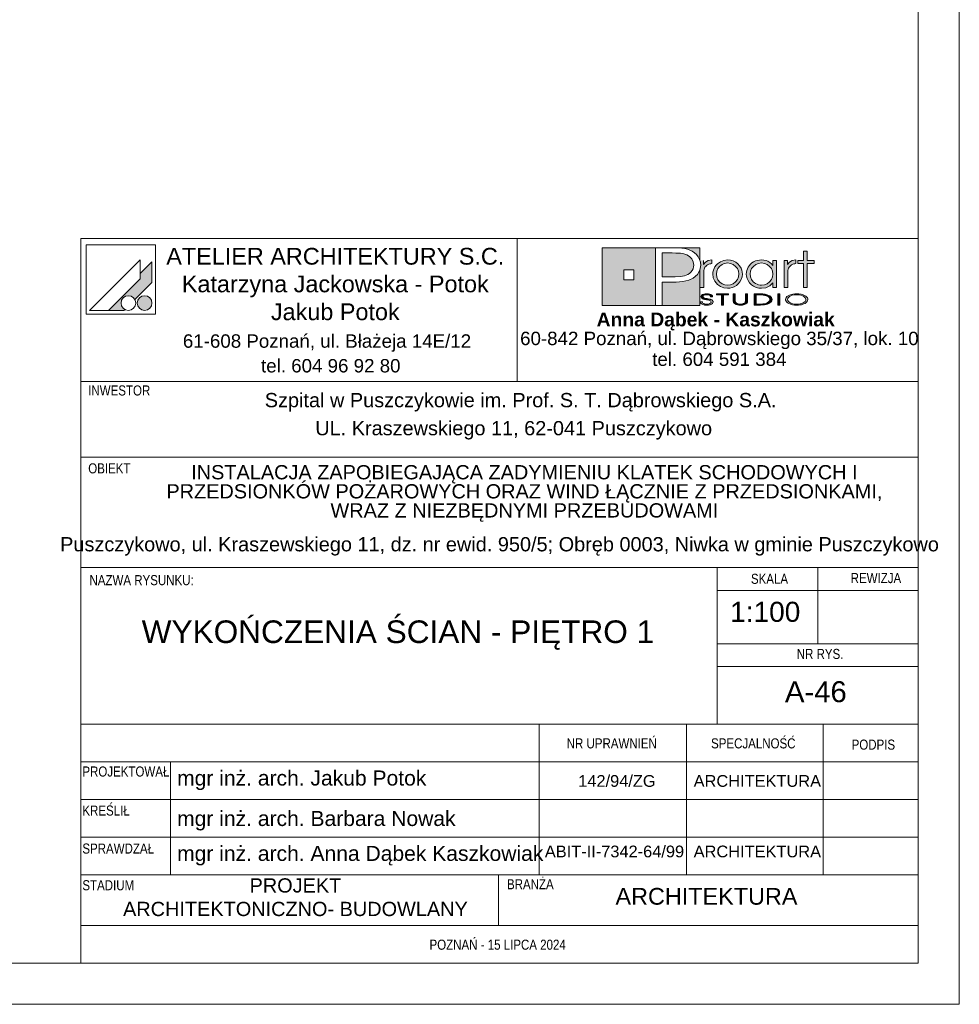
# Paper-space layout 'A-46 WYKOŃCZENIA ŚCIAN - PIĘTRO 1' of a CAD drawing. Header units: millimetres. Extents: x 0 to 500, y 0 to 350.
# Tile 10 of 13: x 388 to 500, y 0 to 118. Entities that reach past the tile are written whole.
import ezdxf

# ---------------------------------------------------------------- set-up
doc = ezdxf.new("R2010")
doc.units = ezdxf.units.MM
doc.header["$MEASUREMENT"] = 0
for name, color, linetype, lineweight, true_color in [('0_Nr_pióra__249', 7, 'Continuous', 5, 0x191919), ('A_Arkusz_Nr_pióra__19', 7, 'Continuous', 5, 0x191919), ('A_Arkusz_Nr_pióra__255', 7, 'Continuous', 15, 0x242424)]:
    doc.layers.add(name, color=color, linetype=linetype, lineweight=lineweight, true_color=true_color)
doc.styles.add('STYL_AUTOMATYCZNY_1', font='arial.ttf')
doc.styles.add('STYL_AUTOMATYCZNY_2', font='ARIALN.TTF')
doc.styles.add('STYL_AUTOMATYCZNY_3', font='arial.ttf')

psp = doc.layouts.new('A-46 WYKOŃCZENIA ŚCIAN - PIĘTRO 1')

# ---------------------------------------------------------------- hatches: boundary and pattern name
at = {"layer": 'A_Arkusz_Nr_pióra__19', "linetype": 'Continuous', "lineweight": 0, "true_color": 0x131313}
h = psp.add_hatch(color=250, dxfattribs=at)
h.paths.add_polyline_path([(457.36, 90.34), (463.71, 90.34), (463.71, 83.46), (457.36, 83.46)])
h.paths.add_polyline_path([(459.96, 87.69), (461.15, 87.69), (461.15, 86.49), (459.96, 86.49)], flags=0)
for points in [[(466.17, 89.71), (465.71, 89.72), (464.53, 89.72), (464.53, 86.86), (466.06, 86.86), (466.69, 86.89), (467.19, 86.98), (467.59, 87.13), (467.79, 87.26), (467.96, 87.42), (468.11, 87.61), (468.21, 87.83), (468.28, 88.05), (468.3, 88.28), (468.24, 88.67), (468.07, 89), (467.78, 89.3), (467.48, 89.48), (467.12, 89.62), (466.71, 89.69), (466.5, 89.71)], [(469.03, 90.34), (469.02, 88.83), (468.99, 88.95), (468.83, 89.25), (468.63, 89.52), (468.39, 89.75), (468.11, 89.94), (467.83, 90.07), (467.54, 90.17), (467.23, 90.25), (466.87, 90.3), (466.07, 90.33), (466.02, 90.34)], [(464.53, 83.46), (469.03, 83.46), (469.03, 87.7), (468.73, 87.14), (468.24, 86.71), (467.69, 86.45), (467.02, 86.29), (466.24, 86.24), (464.53, 86.24)]]:
    psp.add_hatch(color=250, dxfattribs=at).paths.add_polyline_path(points)
at = {"layer": 'A_Arkusz_Nr_pióra__19', "linetype": 'Continuous', "lineweight": 5, "true_color": 0x191919}
for points in [[(481.85, 85.58), (481.41, 85.58), (481.41, 88.44), (480.7, 88.44), (480.7, 88.81), (481.41, 88.81), (481.41, 89.94), (481.85, 89.94), (481.85, 88.81), (482.66, 88.81), (482.66, 88.44), (481.85, 88.44)], [(403.6, 88.67), (402.2, 87.26), (402.2, 86.61), (398.43, 82.85), (400.24, 82.85), (400.35, 82.96), (400.22, 83.05), (400.11, 83.16), (400.02, 83.29), (399.96, 83.43), (399.92, 83.58), (399.91, 83.73), (399.92, 83.88), (399.96, 84.03), (400.02, 84.17), (400.11, 84.3), (400.22, 84.4), (400.35, 84.49), (400.49, 84.56), (400.64, 84.6), (400.79, 84.61), (400.94, 84.6), (401.09, 84.56), (401.23, 84.49), (401.36, 84.4), (401.46, 84.3), (401.56, 84.16), (403.6, 86.21), (403.6, 86.51)], [(403.6, 86.21), (403.6, 88.67), (402.2, 87.26), (402.2, 86.61), (398.43, 82.85), (400.24, 82.85), (400.35, 82.96, -1.314777), (401.56, 84.16)], [(469.46, 88.83), (469.02, 88.83), (469.02, 85.58), (469.48, 85.58), (469.49, 87.54, -0.145311), (469.61, 87.99, -0.140329), (470.1, 88.38), (470.45, 88.45), (470.45, 88.88), (470.01, 88.81), (469.68, 88.63), (469.46, 88.34)], [(470.56, 87.22), (470.58, 87.43), (470.63, 87.65), (470.71, 87.86), (470.82, 88.06), (470.95, 88.25), (471.11, 88.41), (471.48, 88.67), (471.88, 88.83), (472.33, 88.89), (472.35, 88.89), (472.33, 88.52), (472.17, 88.5), (472, 88.47), (471.83, 88.41), (471.67, 88.34), (471.53, 88.24), (471.39, 88.13), (471.17, 87.86), (471.04, 87.55), (471, 87.2), (471.04, 86.84), (471.18, 86.52), (471.4, 86.24), (471.68, 86.04), (471.99, 85.91), (472.17, 85.89), (472.15, 85.52), (471.88, 85.55), (471.47, 85.71), (471.11, 85.97), (470.8, 86.33), (470.62, 86.75)], [(472.33, 88.52), (472.68, 88.47), (473, 88.33), (473.29, 88.11), (473.5, 87.85), (473.62, 87.55), (473.67, 87.21), (473.64, 86.96), (474.05, 86.8), (474.07, 86.87), (474.1, 87.2), (474.08, 87.43), (474.03, 87.67), (473.93, 87.91), (473.77, 88.17), (473.56, 88.4), (473.3, 88.6), (473, 88.76), (472.68, 88.85), (472.35, 88.89)], [(480.14, 88.38), (480.05, 88.34), (479.97, 88.29), (479.87, 88.23), (479.76, 88.12), (479.67, 88.01), (479.6, 87.9), (479.56, 87.78), (479.53, 87.63), (479.52, 87.46), (479.52, 85.58), (479.07, 85.58), (479.07, 88.81), (479.5, 88.81), (479.5, 88.34), (479.72, 88.63), (480.05, 88.81), (480.49, 88.88), (480.49, 88.45), (480.36, 88.43), (480.24, 88.41)], [(472.86, 85.58), (472.6, 85.52), (472.33, 85.5), (472.15, 85.52), (472.17, 85.89), (472.34, 85.87), (472.69, 85.91), (473, 86.04), (473.28, 86.26), (473.5, 86.53), (473.62, 86.85), (473.64, 86.96), (474.05, 86.8), (473.97, 86.56), (473.8, 86.26), (473.61, 86.03), (473.38, 85.84), (473.12, 85.68)], [(470.29, 84.49), (470.55, 84.49), (470.53, 84.59), (470.47, 84.67), (470.35, 84.75), (470.21, 84.81), (470.04, 84.84), (469.85, 84.85), (469.66, 84.84), (469.49, 84.8), (469.34, 84.74), (469.23, 84.67), (469.16, 84.59), (469.14, 84.5), (469.16, 84.4), (469.22, 84.33), (469.32, 84.26), (469.4, 84.22), (469.47, 84.2), (469.53, 84.19), (469.65, 84.16), (469.76, 84.15), (469.88, 84.13), (469.99, 84.11), (470.07, 84.09), (470.15, 84.07), (470.16, 84.22), (470.04, 84.24), (469.88, 84.26), (469.69, 84.3), (469.6, 84.32), (469.52, 84.35), (469.45, 84.39), (469.41, 84.44), (469.4, 84.5), (469.42, 84.57), (469.46, 84.62), (469.54, 84.67), (469.62, 84.7), (469.72, 84.73), (469.81, 84.73), (469.9, 84.73), (469.99, 84.72), (470.07, 84.7), (470.15, 84.67), (470.22, 84.62), (470.27, 84.56)], [(471.85, 83.5), (471.6, 83.5), (471.6, 84.71), (471.02, 84.71), (471.02, 84.83), (472.43, 84.83), (472.43, 84.71), (471.85, 84.71)], [(474.45, 83.6), (474.36, 83.56), (474.25, 83.52), (474.12, 83.5), (473.99, 83.48), (473.86, 83.48), (473.67, 83.49), (473.5, 83.52), (473.34, 83.56), (473.15, 83.67), (473.03, 83.82), (473, 84), (473, 84.83), (473.25, 84.83), (473.25, 84), (473.26, 83.9), (473.31, 83.81), (473.37, 83.74, 0.154269), (473.86, 83.61, 0.149724), (474.34, 83.73), (474.41, 83.81)], [(474.41, 83.81), (474.45, 83.9), (474.46, 84), (474.46, 84.83), (474.72, 84.83), (474.72, 84), (474.7, 83.86), (474.63, 83.74), (474.53, 83.65), (474.45, 83.6)], [(475.76, 83.62), (476.04, 83.62), (476.04, 83.5), (475.51, 83.5), (475.51, 84.83), (476.04, 84.83), (476.04, 84.71), (475.76, 84.71)], [(476.23, 84.83), (476.55, 84.82), (476.75, 84.79), (476.75, 84.66), (476.59, 84.68), (476.38, 84.7), (476.13, 84.71), (476.04, 84.71), (476.04, 84.83)], [(477.07, 84.72), (477.23, 84.65), (477.36, 84.58), (477.48, 84.49), (477.57, 84.38), (477.62, 84.27), (477.64, 84.16), (477.61, 84.02), (477.53, 83.89), (477.39, 83.77), (477.25, 83.68), (477.09, 83.62), (476.92, 83.57), (476.74, 83.53), (476.74, 83.67), (476.88, 83.7), (477.07, 83.77), (477.22, 83.87), (477.31, 83.96), (477.37, 84.06), (477.39, 84.17), (477.37, 84.28), (477.3, 84.38), (477.21, 84.47), (477.08, 84.55), (476.93, 84.61), (476.75, 84.66), (476.75, 84.79), (476.83, 84.78)], [(478.57, 83.5), (478.32, 83.5), (478.32, 84.83), (478.57, 84.83)], [(402.36, 84.53), (403.02, 82.9, -0.39153), (401.92, 83.36, -0.418968)], [(402.36, 84.53), (403.02, 82.9, 0.455663), (403.49, 84.15, 0.390402)], [(469.33, 83.87), (469.06, 83.87), (469.08, 83.79), (469.13, 83.71), (469.2, 83.64), (469.28, 83.59), (469.36, 83.56), (469.43, 83.54), (469.48, 83.52), (469.61, 83.49), (469.74, 83.48), (469.82, 83.49), (469.9, 83.48), (470.05, 83.49), (470.24, 83.53), (470.41, 83.6), (470.52, 83.68), (470.59, 83.77), (470.62, 83.87), (470.61, 83.92), (470.58, 83.98), (470.55, 84.03), (470.49, 84.08), (470.44, 84.12), (470.35, 84.16), (470.3, 84.18), (470.2, 84.21), (470.16, 84.22), (470.15, 84.07), (470.19, 84.05), (470.29, 84), (470.34, 83.93), (470.36, 83.86), (470.35, 83.8), (470.31, 83.74), (470.23, 83.68), (470.17, 83.65), (470.11, 83.64), (470.02, 83.61), (469.94, 83.6), (469.87, 83.6), (469.8, 83.6), (469.71, 83.61), (469.63, 83.62), (469.56, 83.64), (469.49, 83.67), (469.45, 83.7), (469.39, 83.74), (469.35, 83.8)], [(476.74, 83.53), (476.72, 83.53), (476.5, 83.51), (476.25, 83.5), (476.04, 83.5), (476.04, 83.62), (476.13, 83.62), (476.28, 83.62), (476.45, 83.63), (476.53, 83.63), (476.66, 83.65), (476.74, 83.67)]]:
    psp.add_hatch(color=250, dxfattribs=at).paths.add_polyline_path(points)
h = psp.add_hatch(color=250, dxfattribs=at)
h.paths.add_polyline_path([(477.73, 86.15), (477.36, 85.79), (476.91, 85.57), (476.39, 85.5), (476.06, 85.53), (475.75, 85.61), (475.44, 85.75), (475.18, 85.92), (474.96, 86.14), (474.78, 86.41), (474.66, 86.67), (474.59, 86.93), (474.57, 87.2), (474.58, 87.41), (474.63, 87.61), (474.7, 87.82), (474.79, 88.02), (474.91, 88.19), (475.05, 88.36), (475.24, 88.52), (475.44, 88.65), (475.67, 88.76), (475.91, 88.83), (476.15, 88.87), (476.4, 88.89), (476.67, 88.87), (476.92, 88.81), (477.15, 88.72), (477.37, 88.59), (477.56, 88.43), (477.73, 88.24), (477.73, 88.51), (477.73, 88.81), (478.17, 88.81), (478.17, 87.53), (478.17, 85.58), (477.73, 85.58), (477.73, 85.83)])
h.paths.add_polyline_path([(475.81, 88.38, 0.471077), (475.22, 86.5, 0.494724), (477.4, 86.34, 0.387258), (477.36, 88.1, 0.314042)], flags=0)
h = psp.add_hatch(color=250, dxfattribs=at)
h.paths.add_polyline_path([(480.59, 84.85, 0.130991), (479.56, 84.6, 0.250658), (479.25, 84.17, 0.250617), (479.5, 83.77, 0.141351), (480.59, 83.48, 0.117723), (481.58, 83.7, 0.245905), (481.93, 84.16, 0.237366), (481.68, 84.56, 0.143887)])
h.paths.add_polyline_path([(480.59, 84.73, 0.128597), (479.81, 84.56), (479.72, 84.5), (479.65, 84.45), (479.58, 84.37), (479.54, 84.31), (479.51, 84.24), (479.5, 84.17), (479.53, 84.03), (479.62, 83.91), (479.78, 83.79, 0.126974), (480.59, 83.6, 0.113214), (481.35, 83.76), (481.49, 83.86), (481.58, 83.93), (481.63, 84.01), (481.66, 84.08), (481.67, 84.16), (481.65, 84.26), (481.6, 84.36), (481.52, 84.45), (481.39, 84.55, 0.11716)], flags=0)

# ---------------------------------------------------------------- linework, layer by layer
at = {"layer": '0_Nr_pióra__249', "color": 250, "linetype": 'Continuous', "lineweight": 5, "true_color": 0x191919}
for p, q in [((395.75, 90.68), (395.75, 82.41)), ((404.01, 90.68), (395.75, 90.68)), ((404.01, 90.68), (404.01, 82.41)), ((457.36, 90.34), (469.03, 90.34)), ((457.36, 83.46), (457.36, 90.34)), ((463.71, 83.46), (463.71, 90.34)), ((463.71, 90.34), (465.99, 90.34)), ((464.53, 89.72), (464.53, 86.86)), ((465.71, 89.72), (464.53, 89.72)), ((466.17, 89.71), (465.71, 89.72)), ((465.99, 90.34), (466.46, 90.33)), ((466.5, 89.71), (466.17, 89.71)), ((466.46, 90.33), (466.87, 90.3)), ((466.71, 89.69), (466.5, 89.71)), ((467.12, 89.62), (466.71, 89.69)), ((466.87, 90.3), (467.23, 90.25)), ((467.48, 89.48), (467.12, 89.62)), ((467.23, 90.25), (467.54, 90.17)), ((467.79, 89.29), (467.48, 89.48)), ((467.54, 90.17), (467.83, 90.07)), ((467.83, 90.07), (468.11, 89.94)), ((468.11, 89.94), (468.39, 89.75)), ((468.39, 89.75), (468.63, 89.52)), ((468.63, 89.52), (468.83, 89.25)), ((469.03, 90.34), (469.02, 88.81)), ((481.41, 88.81), (481.41, 89.94)), ((481.41, 89.94), (481.85, 89.94)), ((481.85, 89.94), (481.85, 88.81)), ((402.2, 88.91), (396.13, 82.85)), ((402.2, 88.91), (402.2, 86.61)), ((403.6, 88.67), (402.2, 87.26)), ((403.6, 88.67), (403.6, 86.51)), ((468.07, 89), (467.79, 89.29)), ((468.24, 88.67), (468.07, 89)), ((468.3, 88.28), (468.24, 88.67)), ((468.28, 88.05), (468.3, 88.28)), ((468.83, 89.25), (468.99, 88.95)), ((468.99, 88.95), (469.08, 88.62)), ((469.12, 88.27), (469.02, 87.66)), ((469.08, 88.62), (469.12, 88.27)), ((469.46, 88.81), (469.46, 88.34)), ((469.46, 88.34), (469.68, 88.63)), ((469.68, 88.63), (470.01, 88.81)), ((469.83, 88.23), (469.72, 88.12)), ((469.92, 88.29), (469.83, 88.23)), ((470.01, 88.34), (469.92, 88.29)), ((470.01, 88.81), (470.45, 88.88)), ((470.1, 88.38), (470.01, 88.34)), ((470.2, 88.41), (470.1, 88.38)), ((470.32, 88.43), (470.2, 88.41)), ((470.45, 88.45), (470.32, 88.43)), ((470.45, 88.88), (470.45, 88.45)), ((470.82, 88.06), (470.95, 88.25)), ((470.95, 88.25), (471.11, 88.41)), ((471.11, 88.41), (471.48, 88.67)), ((471.53, 88.24), (471.39, 88.13)), ((471.48, 88.67), (471.88, 88.83)), ((471.67, 88.34), (471.53, 88.24)), ((471.83, 88.41), (471.67, 88.34)), ((472, 88.47), (471.83, 88.41)), ((471.88, 88.83), (472.33, 88.89)), ((472.17, 88.5), (472, 88.47)), ((472.34, 88.52), (472.17, 88.5)), ((472.33, 88.89), (472.67, 88.86)), ((472.68, 88.47), (472.34, 88.52)), ((472.67, 88.86), (473, 88.76)), ((473, 88.33), (472.68, 88.47)), ((473, 88.76), (473.3, 88.6)), ((473.29, 88.11), (473, 88.33)), ((473.3, 88.6), (473.56, 88.4)), ((473.56, 88.4), (473.77, 88.17)), ((474.79, 88.02), (474.91, 88.19)), ((474.91, 88.19), (475.05, 88.36)), ((475.05, 88.36), (475.24, 88.52)), ((475.24, 88.52), (475.44, 88.65)), ((475.71, 88.34), (475.41, 88.12)), ((475.44, 88.65), (475.67, 88.76)), ((475.67, 88.76), (475.91, 88.83)), ((476.03, 88.47), (475.71, 88.34)), ((475.91, 88.83), (476.15, 88.87)), ((476.39, 88.52), (476.03, 88.47)), ((476.15, 88.87), (476.4, 88.89)), ((476.75, 88.47), (476.39, 88.52)), ((476.4, 88.89), (476.67, 88.87)), ((476.67, 88.87), (476.92, 88.81)), ((477.06, 88.34), (476.75, 88.47)), ((476.92, 88.81), (477.15, 88.72)), ((477.34, 88.12), (477.06, 88.34)), ((477.15, 88.72), (477.37, 88.59)), ((477.37, 88.59), (477.56, 88.43)), ((477.56, 88.43), (477.73, 88.24)), ((477.73, 88.24), (477.73, 88.81)), ((477.73, 88.81), (478.17, 88.81)), ((478.17, 88.81), (478.17, 85.58)), ((479.07, 85.58), (479.07, 88.81)), ((479.07, 88.81), (479.5, 88.81)), ((479.5, 88.81), (479.5, 88.34)), ((479.5, 88.34), (479.72, 88.63)), ((479.72, 88.63), (480.05, 88.81)), ((479.87, 88.23), (479.76, 88.12)), ((479.97, 88.29), (479.87, 88.23)), ((480.05, 88.34), (479.97, 88.29)), ((480.05, 88.81), (480.49, 88.88)), ((480.14, 88.38), (480.05, 88.34)), ((480.24, 88.41), (480.14, 88.38)), ((480.36, 88.43), (480.24, 88.41)), ((480.49, 88.45), (480.36, 88.43)), ((480.49, 88.88), (480.49, 88.45)), ((480.7, 88.44), (480.7, 88.81)), ((480.7, 88.81), (481.41, 88.81)), ((481.41, 88.44), (480.7, 88.44)), ((481.41, 85.58), (481.41, 88.44)), ((481.85, 88.81), (482.66, 88.81)), ((482.66, 88.44), (481.85, 88.44)), ((481.85, 88.44), (481.85, 85.58)), ((482.66, 88.81), (482.66, 88.44)), ((459.96, 87.69), (461.15, 87.69)), ((459.96, 87.69), (461.15, 87.69)), ((459.96, 86.49), (459.96, 87.69)), ((461.15, 87.69), (461.15, 86.49)), ((461.15, 87.69), (461.15, 86.49)), ((467.19, 86.98), (467.59, 87.13)), ((467.59, 87.13), (467.79, 87.26)), ((467.79, 87.26), (467.96, 87.42)), ((467.96, 87.42), (468.11, 87.61)), ((468.11, 87.61), (468.21, 87.83)), ((468.21, 87.83), (468.28, 88.05)), ((468.73, 87.14), (468.24, 86.71)), ((469.02, 87.66), (468.73, 87.14)), ((469.03, 87.67), (469.03, 83.46)), ((469.49, 87.63), (469.48, 87.46)), ((469.48, 87.46), (469.48, 85.58)), ((469.52, 87.78), (469.49, 87.63)), ((469.56, 87.9), (469.52, 87.78)), ((469.63, 88.01), (469.56, 87.9)), ((469.72, 88.12), (469.63, 88.01)), ((470.56, 87.22), (470.58, 87.43)), ((470.62, 86.75), (470.56, 87.22)), ((470.58, 87.43), (470.63, 87.65)), ((470.63, 87.65), (470.71, 87.86)), ((470.71, 87.86), (470.82, 88.06)), ((471.04, 87.55), (471, 87.2)), ((471, 87.2), (471.04, 86.84)), ((471.17, 87.86), (471.04, 87.55)), ((471.39, 88.13), (471.17, 87.86)), ((473.5, 87.85), (473.29, 88.11)), ((473.62, 87.55), (473.5, 87.85)), ((473.67, 87.21), (473.62, 87.55)), ((473.62, 86.85), (473.67, 87.21)), ((473.77, 88.17), (473.94, 87.9)), ((473.94, 87.9), (474.03, 87.67)), ((474.03, 87.67), (474.08, 87.43)), ((474.1, 87.2), (474.07, 86.87)), ((474.08, 87.43), (474.1, 87.2)), ((474.57, 87.2), (474.58, 87.41)), ((474.59, 86.93), (474.57, 87.2)), ((474.58, 87.41), (474.63, 87.61)), ((474.63, 87.61), (474.7, 87.82)), ((474.7, 87.82), (474.79, 88.02)), ((475.05, 87.55), (475.01, 87.22)), ((475.01, 87.22), (475.05, 86.87)), ((475.19, 87.85), (475.05, 87.55)), ((475.41, 88.12), (475.19, 87.85)), ((477.56, 87.85), (477.34, 88.12)), ((477.69, 87.54), (477.56, 87.85)), ((477.73, 87.19), (477.69, 87.54)), ((477.69, 86.85), (477.73, 87.19)), ((479.53, 87.63), (479.52, 87.46)), ((479.52, 87.46), (479.52, 85.58)), ((479.56, 87.78), (479.53, 87.63)), ((479.6, 87.9), (479.56, 87.78)), ((479.67, 88.01), (479.6, 87.9)), ((479.76, 88.12), (479.67, 88.01)), ((402.2, 86.61), (398.43, 82.85)), ((403.6, 86.21), (401.56, 84.16)), ((403.6, 86.51), (403.6, 86.21)), ((461.15, 86.49), (459.96, 86.49)), ((464.53, 86.86), (466.06, 86.86)), ((464.53, 86.24), (464.53, 83.46)), ((466.19, 86.24), (464.53, 86.24)), ((466.06, 86.86), (466.69, 86.89)), ((467, 86.29), (466.19, 86.24)), ((466.69, 86.89), (467.19, 86.98)), ((467.69, 86.45), (467, 86.29)), ((468.24, 86.71), (467.69, 86.45)), ((470.8, 86.33), (470.62, 86.75)), ((471.11, 85.97), (470.8, 86.33)), ((471.04, 86.84), (471.18, 86.52)), ((471.47, 85.71), (471.11, 85.97)), ((471.18, 86.52), (471.4, 86.24)), ((471.4, 86.24), (471.68, 86.04)), ((471.68, 86.04), (471.99, 85.91)), ((471.99, 85.91), (472.34, 85.87)), ((472.34, 85.87), (472.69, 85.91)), ((472.69, 85.91), (473, 86.04)), ((473, 86.04), (473.28, 86.26)), ((473.38, 85.84), (473.12, 85.68)), ((473.28, 86.26), (473.5, 86.53)), ((473.61, 86.03), (473.38, 85.84)), ((473.5, 86.53), (473.62, 86.85)), ((473.8, 86.26), (473.61, 86.03)), ((473.97, 86.56), (473.8, 86.26)), ((474.07, 86.87), (473.97, 86.56)), ((474.66, 86.67), (474.59, 86.93)), ((474.78, 86.41), (474.66, 86.67)), ((474.96, 86.14), (474.78, 86.41)), ((475.18, 85.92), (474.96, 86.14)), ((475.05, 86.87), (475.18, 86.55)), ((475.18, 86.55), (475.4, 86.28)), ((475.44, 85.75), (475.18, 85.92)), ((475.4, 86.28), (475.53, 86.16)), ((475.53, 86.16), (475.68, 86.06)), ((475.68, 86.06), (475.85, 85.98)), ((475.85, 85.98), (476.03, 85.92)), ((476.03, 85.92), (476.21, 85.88)), ((476.21, 85.88), (476.39, 85.87)), ((476.39, 85.87), (476.74, 85.91)), ((476.74, 85.91), (477.06, 86.05)), ((477.06, 86.05), (477.34, 86.26)), ((477.34, 86.26), (477.56, 86.54)), ((477.73, 86.15), (477.36, 85.79)), ((477.56, 86.54), (477.69, 86.85)), ((477.73, 85.58), (477.73, 86.15)), ((469.48, 85.58), (469.02, 85.58)), ((469.16, 84.59), (469.23, 84.67)), ((469.23, 84.67), (469.34, 84.74)), ((469.34, 84.74), (469.49, 84.8)), ((469.54, 84.67), (469.46, 84.62)), ((469.49, 84.8), (469.66, 84.84)), ((469.62, 84.7), (469.54, 84.67)), ((469.72, 84.73), (469.62, 84.7)), ((469.66, 84.84), (469.85, 84.85)), ((469.83, 84.73), (469.72, 84.73)), ((469.95, 84.72), (469.83, 84.73)), ((469.85, 84.85), (470.04, 84.84)), ((470.06, 84.7), (469.95, 84.72)), ((470.04, 84.84), (470.21, 84.81)), ((470.15, 84.67), (470.06, 84.7)), ((470.22, 84.62), (470.15, 84.67)), ((470.21, 84.81), (470.35, 84.75)), ((470.35, 84.75), (470.47, 84.67)), ((470.47, 84.67), (470.53, 84.59)), ((471.02, 84.71), (471.02, 84.83)), ((471.02, 84.83), (472.43, 84.83)), ((471.6, 84.71), (471.02, 84.71)), ((471.88, 85.55), (471.47, 85.71)), ((471.6, 83.5), (471.6, 84.71)), ((472.43, 84.71), (471.85, 84.71)), ((471.85, 84.71), (471.85, 83.5)), ((472.33, 85.5), (471.88, 85.55)), ((472.6, 85.52), (472.33, 85.5)), ((472.43, 84.83), (472.43, 84.71)), ((472.86, 85.58), (472.6, 85.52)), ((473.12, 85.68), (472.86, 85.58)), ((473, 84.83), (473.25, 84.83)), ((473, 84), (473, 84.83)), ((473.25, 84.83), (473.25, 84)), ((474.46, 84), (474.46, 84.83)), ((474.46, 84.83), (474.72, 84.83)), ((474.72, 84.83), (474.72, 84)), ((475.75, 85.61), (475.44, 85.75)), ((475.51, 83.5), (475.51, 84.83)), ((475.51, 84.83), (476.04, 84.83)), ((475.51, 83.5), (475.51, 84.83)), ((475.51, 84.83), (476.23, 84.83)), ((476.06, 85.53), (475.75, 85.61)), ((476.04, 84.71), (475.76, 84.71)), ((475.76, 84.71), (475.76, 83.62)), ((476.13, 84.71), (475.76, 84.71)), ((475.76, 84.71), (475.76, 83.62)), ((476.04, 84.83), (476.04, 84.71)), ((476.39, 85.5), (476.06, 85.53)), ((476.38, 84.7), (476.13, 84.71)), ((476.23, 84.83), (476.55, 84.82)), ((476.59, 84.68), (476.38, 84.7)), ((476.91, 85.57), (476.39, 85.5)), ((476.55, 84.82), (476.83, 84.78)), ((476.77, 84.65), (476.59, 84.68)), ((476.93, 84.61), (476.77, 84.65)), ((476.83, 84.78), (477.07, 84.72)), ((477.36, 85.79), (476.91, 85.57)), ((477.07, 84.72), (477.23, 84.65)), ((477.23, 84.65), (477.36, 84.58)), ((478.17, 85.58), (477.73, 85.58)), ((478.32, 83.5), (478.32, 84.83)), ((478.32, 84.83), (478.57, 84.83)), ((478.32, 83.5), (478.32, 84.83)), ((478.32, 84.83), (478.57, 84.83)), ((478.57, 84.83), (478.57, 83.5)), ((478.57, 84.83), (478.57, 83.5)), ((479.52, 85.58), (479.07, 85.58)), ((479.56, 84.6), (479.73, 84.69)), ((479.73, 84.69), (479.93, 84.76)), ((480.04, 84.66), (479.81, 84.56)), ((479.93, 84.76), (480.14, 84.81)), ((480.3, 84.71), (480.04, 84.66)), ((480.14, 84.81), (480.35, 84.84)), ((480.59, 84.73), (480.3, 84.71)), ((480.35, 84.84), (480.59, 84.85)), ((480.59, 84.85), (480.85, 84.84)), ((480.76, 84.72), (480.59, 84.73)), ((480.93, 84.7), (480.76, 84.72)), ((480.85, 84.84), (481.1, 84.8)), ((481.09, 84.67), (480.93, 84.7)), ((481.26, 84.61), (481.09, 84.67)), ((481.1, 84.8), (481.34, 84.73)), ((481.34, 84.73), (481.53, 84.65)), ((481.85, 85.58), (481.41, 85.58)), ((481.53, 84.65), (481.68, 84.56)), ((469.08, 83.79), (469.06, 83.87)), ((469.06, 83.87), (469.33, 83.87)), ((469.13, 83.71), (469.08, 83.79)), ((469.2, 83.64), (469.13, 83.71)), ((469.14, 84.5), (469.16, 84.59)), ((469.16, 84.4), (469.14, 84.5)), ((469.22, 84.33), (469.16, 84.4)), ((469.28, 83.59), (469.2, 83.64)), ((469.32, 84.26), (469.22, 84.33)), ((469.37, 83.55), (469.28, 83.59)), ((469.37, 84.23), (469.32, 84.26)), ((469.33, 83.87), (469.35, 83.8)), ((469.35, 83.8), (469.39, 83.74)), ((469.43, 84.21), (469.37, 84.23)), ((469.48, 83.52), (469.37, 83.55)), ((469.39, 83.74), (469.45, 83.7)), ((469.41, 84.56), (469.4, 84.5)), ((469.4, 84.5), (469.41, 84.44)), ((469.46, 84.62), (469.41, 84.56)), ((469.41, 84.44), (469.45, 84.39)), ((469.5, 84.19), (469.43, 84.21)), ((469.45, 84.39), (469.52, 84.35)), ((469.45, 83.7), (469.5, 83.67)), ((469.59, 83.5), (469.48, 83.52)), ((469.58, 84.18), (469.5, 84.19)), ((469.5, 83.67), (469.56, 83.64)), ((469.52, 84.35), (469.6, 84.32)), ((469.56, 83.64), (469.63, 83.62)), ((469.68, 84.16), (469.58, 84.18)), ((469.72, 83.48), (469.59, 83.5)), ((469.6, 84.32), (469.73, 84.29)), ((469.63, 83.62), (469.7, 83.61)), ((469.8, 84.14), (469.68, 84.16)), ((469.7, 83.61), (469.77, 83.6)), ((469.84, 83.48), (469.72, 83.48)), ((469.73, 84.29), (469.89, 84.26)), ((469.77, 83.6), (469.85, 83.6)), ((469.96, 84.12), (469.8, 84.14)), ((470.05, 83.49), (469.84, 83.48)), ((469.85, 83.6), (469.92, 83.6)), ((469.89, 84.26), (470.03, 84.24)), ((469.92, 83.6), (469.98, 83.61)), ((470.09, 84.09), (469.96, 84.12)), ((469.98, 83.61), (470.05, 83.62)), ((470.03, 84.24), (470.13, 84.22)), ((470.05, 83.62), (470.12, 83.64)), ((470.24, 83.53), (470.05, 83.49)), ((470.19, 84.05), (470.09, 84.09)), ((470.12, 83.64), (470.18, 83.66)), ((470.13, 84.22), (470.2, 84.21)), ((470.18, 83.66), (470.23, 83.68)), ((470.29, 84), (470.19, 84.05)), ((470.2, 84.21), (470.25, 84.2)), ((470.27, 84.56), (470.22, 84.62)), ((470.23, 83.68), (470.3, 83.74)), ((470.41, 83.6), (470.24, 83.53)), ((470.25, 84.2), (470.31, 84.18)), ((470.29, 84.49), (470.27, 84.56)), ((470.55, 84.49), (470.29, 84.49)), ((470.34, 83.93), (470.29, 84)), ((470.3, 83.74), (470.35, 83.8)), ((470.31, 84.18), (470.36, 84.16)), ((470.36, 83.86), (470.34, 83.93)), ((470.35, 83.8), (470.36, 83.86)), ((470.36, 84.16), (470.44, 84.12)), ((470.52, 83.68), (470.41, 83.6)), ((470.44, 84.12), (470.5, 84.08)), ((470.5, 84.08), (470.55, 84.03)), ((470.59, 83.77), (470.52, 83.68)), ((470.53, 84.59), (470.55, 84.49)), ((470.55, 84.03), (470.59, 83.98)), ((470.59, 83.98), (470.61, 83.92)), ((470.62, 83.87), (470.59, 83.77)), ((470.61, 83.92), (470.62, 83.87)), ((471.85, 83.5), (471.6, 83.5)), ((473.03, 83.82), (473, 84)), ((473.15, 83.67), (473.03, 83.82)), ((473.34, 83.56), (473.15, 83.67)), ((473.25, 84), (473.26, 83.9)), ((473.26, 83.9), (473.31, 83.81)), ((473.31, 83.81), (473.38, 83.73)), ((473.5, 83.52), (473.34, 83.56)), ((473.38, 83.73), (473.43, 83.7)), ((473.43, 83.7), (473.5, 83.67)), ((473.5, 83.67), (473.58, 83.64)), ((473.67, 83.49), (473.5, 83.52)), ((473.58, 83.64), (473.67, 83.62)), ((473.67, 83.62), (473.76, 83.61)), ((473.86, 83.48), (473.67, 83.49)), ((473.76, 83.61), (473.86, 83.61)), ((473.86, 83.61), (473.95, 83.61)), ((473.99, 83.48), (473.86, 83.48)), ((473.95, 83.61), (474.04, 83.62)), ((474.12, 83.5), (473.99, 83.48)), ((474.04, 83.62), (474.13, 83.64)), ((474.25, 83.52), (474.12, 83.5)), ((474.13, 83.64), (474.21, 83.67)), ((474.21, 83.67), (474.28, 83.7)), ((474.36, 83.56), (474.25, 83.52)), ((474.28, 83.7), (474.34, 83.73)), ((474.34, 83.73), (474.41, 83.81)), ((474.45, 83.6), (474.36, 83.56)), ((474.41, 83.81), (474.45, 83.9)), ((474.45, 83.9), (474.46, 84)), ((474.53, 83.65), (474.45, 83.6)), ((474.63, 83.74), (474.53, 83.65)), ((474.7, 83.86), (474.63, 83.74)), ((474.72, 84), (474.7, 83.86)), ((476.04, 83.5), (475.51, 83.5)), ((476.25, 83.5), (475.51, 83.5)), ((475.76, 83.62), (476.04, 83.62)), ((475.76, 83.62), (476.13, 83.62)), ((476.04, 83.62), (476.04, 83.5)), ((476.13, 83.62), (476.35, 83.62)), ((476.5, 83.51), (476.25, 83.5)), ((476.35, 83.62), (476.53, 83.63)), ((476.72, 83.53), (476.5, 83.51)), ((476.53, 83.63), (476.68, 83.65)), ((476.68, 83.65), (476.89, 83.7)), ((476.92, 83.57), (476.72, 83.53)), ((476.89, 83.7), (477.07, 83.77)), ((477.09, 83.62), (476.92, 83.57)), ((477.07, 84.55), (476.93, 84.61)), ((477.2, 84.48), (477.07, 84.55)), ((477.07, 83.77), (477.22, 83.87)), ((477.25, 83.68), (477.09, 83.62)), ((477.3, 84.38), (477.2, 84.48)), ((477.22, 83.87), (477.31, 83.96)), ((477.39, 83.77), (477.25, 83.68)), ((477.37, 84.28), (477.3, 84.38)), ((477.31, 83.96), (477.37, 84.06)), ((477.36, 84.58), (477.48, 84.49)), ((477.39, 84.17), (477.37, 84.28)), ((477.37, 84.06), (477.39, 84.17)), ((477.53, 83.89), (477.39, 83.77)), ((477.48, 84.49), (477.57, 84.38)), ((477.61, 84.02), (477.53, 83.89)), ((477.57, 84.38), (477.62, 84.27)), ((477.64, 84.16), (477.61, 84.02)), ((477.62, 84.27), (477.64, 84.16)), ((478.57, 83.5), (478.32, 83.5)), ((478.57, 83.5), (478.32, 83.5)), ((479.25, 84.17), (479.27, 84.28)), ((479.26, 84.07), (479.25, 84.17)), ((479.31, 83.97), (479.26, 84.07)), ((479.27, 84.28), (479.33, 84.39)), ((479.38, 83.87), (479.31, 83.97)), ((479.33, 84.39), (479.42, 84.5)), ((479.5, 83.77), (479.38, 83.87)), ((479.42, 84.5), (479.56, 84.6)), ((479.51, 84.24), (479.5, 84.17)), ((479.5, 84.17), (479.53, 84.03)), ((479.65, 83.67), (479.5, 83.77)), ((479.54, 84.31), (479.51, 84.24)), ((479.53, 84.03), (479.62, 83.91)), ((479.58, 84.37), (479.54, 84.31)), ((479.64, 84.44), (479.58, 84.37)), ((479.62, 83.91), (479.77, 83.79)), ((479.72, 84.5), (479.64, 84.44)), ((479.84, 83.6), (479.65, 83.67)), ((479.81, 84.56), (479.72, 84.5)), ((479.77, 83.79), (479.88, 83.74)), ((480.07, 83.53), (479.84, 83.6)), ((479.88, 83.74), (480, 83.69)), ((480, 83.69), (480.13, 83.65)), ((480.33, 83.49), (480.07, 83.53)), ((480.13, 83.65), (480.28, 83.62)), ((480.28, 83.62), (480.43, 83.6)), ((480.59, 83.48), (480.33, 83.49)), ((480.43, 83.6), (480.59, 83.6)), ((480.59, 83.6), (480.81, 83.61)), ((480.78, 83.48), (480.59, 83.48)), ((480.97, 83.51), (480.78, 83.48)), ((480.81, 83.61), (481.01, 83.64)), ((481.15, 83.54), (480.97, 83.51)), ((481.01, 83.64), (481.2, 83.7)), ((481.31, 83.59), (481.15, 83.54)), ((481.2, 83.7), (481.35, 83.76)), ((481.4, 84.54), (481.26, 84.61)), ((481.45, 83.64), (481.31, 83.59)), ((481.35, 83.76), (481.48, 83.84)), ((481.52, 84.45), (481.4, 84.54)), ((481.58, 83.7), (481.45, 83.64)), ((481.48, 83.84), (481.58, 83.93)), ((481.6, 84.36), (481.52, 84.45)), ((481.58, 83.93), (481.63, 84.01)), ((481.77, 83.84), (481.58, 83.7)), ((481.65, 84.26), (481.6, 84.36)), ((481.63, 84.01), (481.66, 84.08)), ((481.67, 84.16), (481.65, 84.26)), ((481.66, 84.08), (481.67, 84.16)), ((481.68, 84.56), (481.8, 84.45)), ((481.89, 84), (481.77, 83.84)), ((481.8, 84.45), (481.87, 84.36)), ((481.87, 84.36), (481.91, 84.26)), ((481.93, 84.16), (481.89, 84)), ((481.91, 84.26), (481.93, 84.16)), ((395.75, 82.41), (404.01, 82.41)), ((396.13, 82.85), (400.24, 82.85)), ((400.35, 82.96), (400.24, 82.85)), ((469.03, 83.46), (457.36, 83.46)), ((464.53, 83.46), (463.71, 83.46))]:
    psp.add_line(p, q, dxfattribs=at)
for centre, start, end in [((400.79, 83.73), 0, 180), ((400.79, 83.73), 180, 0), ((402.72, 83.73), 0, 180), ((402.72, 83.73), 180, 0)]:
    psp.add_arc(centre, 0.882, start, end, dxfattribs=at)
at = {"layer": 'A_Arkusz_Nr_pióra__255', "color": 250, "linetype": 'Continuous', "lineweight": 15, "true_color": 0x242424}
for p, q in [((495.1, 345.1), (495.1, 4.9)), ((395.1, 91.43), (495.1, 91.43)), ((395.1, 91.43), (395.1, 74.35)), ((447.22, 91.43), (447.22, 74.35)), ((395.1, 74.35), (495.1, 74.35)), ((395.1, 74.35), (395.1, 4.9)), ((495.1, 74.35), (395.1, 74.35)), ((395.1, 65.35), (495.1, 65.35)), ((395.1, 52.15), (495.1, 52.15)), ((471.1, 33.46), (471.1, 52.15)), ((483.1, 43.06), (483.1, 52.15)), ((471.1, 49.43), (495.1, 49.43)), ((471.1, 43.06), (495.1, 43.06)), ((471.1, 40.34), (495.1, 40.34)), ((395.1, 33.46), (495.1, 33.46)), ((449.85, 15.46), (449.85, 33.46)), ((467.43, 15.46), (467.43, 33.46)), ((483.75, 15.46), (483.75, 33.46)), ((395.1, 28.96), (495.1, 28.96)), ((405.8, 15.46), (405.8, 28.96)), ((395.1, 24.46), (495.1, 24.46)), ((395.1, 19.96), (495.1, 19.96)), ((405.8, 19.96), (495.1, 19.96)), ((395.1, 15.46), (494.96, 15.46)), ((409.1, 15.46), (495.1, 15.46)), ((444.96, 15.46), (444.96, 9.4)), ((395.1, 9.4), (495.1, 9.4)), ((395.1, 9.4), (495.1, 9.4)), ((495.1, 4.9), (29.9, 4.9))]:
    psp.add_line(p, q, dxfattribs=at)
at = {"layer": 'A_Arkusz_Nr_pióra__255', "color": 250, "linetype": 'Continuous', "lineweight": 15, "true_color": 0x242424, "flags": 128}
psp.add_lwpolyline([(0, 350), (500, 350), (500, 0), (0, 0)], close=True, dxfattribs=at)

# ---------------------------------------------------------------- texts
at = {"layer": 'A_Arkusz_Nr_pióra__19', "color": 250, "linetype": 'Continuous', "lineweight": 5, "true_color": 0x191919, "attachment_point": 5}
for s, insert, char_height, style in [('\\A1;{\\pqc;\\fArial|b0|i0|c238|p0;\\W1.000000;ATELIER ARCHITEKTURY S.C.}', (425.49, 89.31), 1.9999, 'STYL_AUTOMATYCZNY_1'), ('\\A1;{\\pqc;\\fArial|b0|i0|c238|p0;\\W1.000000;Katarzyna Jackowska - Potok}', (425.49, 85.72), 1.9999, 'STYL_AUTOMATYCZNY_1'), ('\\A1;{\\pqc;\\fArial|b0|i0|c238|p0;\\W1.000000;Jakub Potok}', (425.49, 82.68), 1.9999, 'STYL_AUTOMATYCZNY_1'), ('\\A1;{\\pqc;\\fArial|b1|i0|c238|p0;\\W1.000000;Anna Dąbek - Kaszkowiak}', (470.91, 81.53), 1.6499, 'STYL_AUTOMATYCZNY_3'), ('\\A1;{\\pqc;\\fArial|b0|i0|c238|p0;\\W1.000000;61-608 Poznań, ul. Błażeja 14E/12}', (424.5, 78.96), 1.5999, 'STYL_AUTOMATYCZNY_1'), ('\\A1;{\\pqc;\\fArial|b0|i0|c238|p0;\\W1.000000;tel. 604 96 92 80}', (424.95, 76.24), 1.5999, 'STYL_AUTOMATYCZNY_1')]:
    psp.add_mtext(s, dxfattribs=dict(at, insert=insert, char_height=char_height, style=style))
at = {"layer": 'A_Arkusz_Nr_pióra__19', "color": 250, "linetype": 'Continuous', "lineweight": 5, "true_color": 0x191919, "insert": (471.35, 78.26), "char_height": 1.59993, "attachment_point": 5, "line_spacing_factor": 0.931904, "style": 'STYL_AUTOMATYCZNY_1'}
psp.add_mtext('\\A1;{\\pqc;\\fArial|b0|i0|c238|p0;\\W1.000000;6\\fArial|b0|i0|c238|p0;\\W1.000000;0\\fArial|b0|i0|c238|p0;\\W1.000000;-\\fArial|b0|i0|c238|p0;\\W1.000000;842\\fArial|b0|i0|c238|p0;\\W1.000000; Poznań, ul. Dąbrowskiego \\fArial|b0|i0|c238|p0;\\W1.000000;35/37, lok. 10\\P\\pqc;\\fArial|b0|i0|c238|p0;\\W1.000000;tel. 604 591 384}', dxfattribs=at)
at = {"layer": 'A_Arkusz_Nr_pióra__255', "color": 250, "linetype": 'Continuous', "lineweight": 15, "true_color": 0x242424}
for s, insert, char_height, attachment_point, style in [('\\A1;{\\pql;\\fArial Narrow|b0|i0|c238|p0;\\W1.000000;INWESTOR}', (395.99, 73.29), 1.2, 4, 'STYL_AUTOMATYCZNY_2'), ('\\A1;{\\pql;\\fArial|b0|i0|c238|p0;\\W1.000000;Szpital w Puszczykowie im. Prof. S. T. Dąbrowskiego S.A.}', (417.07, 71.89), 1.7, 4, 'STYL_AUTOMATYCZNY_1'), ('\\A1;{\\pqc;\\fArial|b0|i0|c238|p0;\\W1.000000;UL. Kraszewskiego 11, 62-041 Puszczykowo}', (446.79, 68.54), 1.7, 5, 'STYL_AUTOMATYCZNY_1'), ('\\A1;{\\pql;\\fArial Narrow|b0|i0|c238|p0;\\W1.000000;OBIEKT}', (395.99, 63.99), 1.2, 4, 'STYL_AUTOMATYCZNY_2'), ('\\A1;{\\pql;\\fArial Narrow|b0|i0|c238|p0;\\W1.000000;NAZWA RYSUNKU:}', (396.14, 50.64), 1.2, 4, 'STYL_AUTOMATYCZNY_2'), ('\\A1;{\\pql;\\fArial Narrow|b0|i0|c238|p0;\\W1.000000;SKALA}', (475.12, 50.8), 1.2, 4, 'STYL_AUTOMATYCZNY_2'), ('\\A1;{\\pql;\\fArial Narrow|b0|i0|c238|p0;\\W1.000000;REWIZJA}', (487.03, 50.89), 1.2, 4, 'STYL_AUTOMATYCZNY_2'), ('\\A1;{\\pql;\\fArial|b0|i0|c238|p0;\\W1.000000;1:100}', (472.63, 46.85), 2.3999, 4, 'STYL_AUTOMATYCZNY_1'), ('\\A1;{\\pqc;\\fArial|b0|i0|c238|p0;\\W1.000000;WYKOŃCZENIA ŚCIAN - PIĘTRO 1}', (432.97, 44.08), 2.7, 5, 'STYL_AUTOMATYCZNY_1'), ('\\A1;{\\pql;\\fArial Narrow|b0|i0|c238|p0;\\W1.000000;NR RYS.}', (480.59, 41.83), 1.2, 4, 'STYL_AUTOMATYCZNY_2'), ('\\A1;{\\pqc;\\fArial|b0|i0|c238|p0;\\W1.000000;A-46}', (482.87, 37.31), 2.5, 5, 'STYL_AUTOMATYCZNY_1'), ('\\A1;{\\pql;\\fArial Narrow|b0|i0|c238|p0;\\W1.000000;NR UPRAWNIEŃ}', (453.12, 31.15), 1.2, 4, 'STYL_AUTOMATYCZNY_2'), ('\\A1;{\\pql;\\fArial Narrow|b0|i0|c238|p0;\\W1.000000;SPECJALNOŚĆ}', (470.36, 31.15), 1.2, 4, 'STYL_AUTOMATYCZNY_2'), ('\\A1;{\\pql;\\fArial Narrow|b0|i0|c238|p0;\\W1.000000;PODPIS}', (487.14, 31), 1.2, 4, 'STYL_AUTOMATYCZNY_2'), ('\\A1;{\\pql;\\fArial Narrow|b0|i0|c238|p0;\\W1.000000;PROJEKTOWAŁ}', (395.29, 27.79), 1.2, 4, 'STYL_AUTOMATYCZNY_2'), ('\\A1;{\\pql;\\fArial|b0|i0|c238|p0;\\W1.000000;mgr inż. arch. Jakub Potok}', (406.6, 26.75), 1.7999, 4, 'STYL_AUTOMATYCZNY_1'), ('\\A1;{\\pql;\\fArial|b0|i0|c238|p0;\\W1.000000;142/94/ZG}', (454.5, 26.66), 1.4, 4, 'STYL_AUTOMATYCZNY_1'), ('\\A1;{\\pql;\\fArial|b0|i0|c238|p0;\\W1.000000;ARCHITEKTURA}', (468.28, 26.66), 1.4, 4, 'STYL_AUTOMATYCZNY_1'), ('\\A1;{\\pql;\\fArial Narrow|b0|i0|c238|p0;\\W1.000000;KREŚLIŁ}', (395.29, 23.13), 1.2, 4, 'STYL_AUTOMATYCZNY_2'), ('\\A1;{\\pql;\\fArial|b0|i0|c238|p0;\\W1.000000;mgr inż. arch. Barbara Nowak}', (406.6, 21.92), 1.7999, 4, 'STYL_AUTOMATYCZNY_1'), ('\\A1;{\\pql;\\fArial Narrow|b0|i0|c238|p0;\\W1.000000;SPRAWDZAŁ}', (395.29, 18.59), 1.2, 4, 'STYL_AUTOMATYCZNY_2'), ('\\A1;{\\pql;\\fArial|b0|i0|c238|p0;\\W1.000000;mgr inż. arch. Anna Dąbek Kaszkowiak }', (406.6, 17.75), 1.7999, 4, 'STYL_AUTOMATYCZNY_1'), ('\\A1;{\\pql;\\fArial|b0|i0|c238|p0;\\W1.000000;ABIT-II-7342-64/99}', (450.51, 18.24), 1.4, 4, 'STYL_AUTOMATYCZNY_1'), ('\\A1;{\\pql;\\fArial|b0|i0|c238|p0;\\W1.000000;ARCHITEKTURA}', (468.28, 18.24), 1.4, 4, 'STYL_AUTOMATYCZNY_1'), ('\\A1;{\\pql;\\fArial Narrow|b0|i0|c238|p0;\\W1.000000;STADIUM}', (395.29, 14.21), 1.2, 4, 'STYL_AUTOMATYCZNY_2'), ('\\A1;{\\pql;\\fArial Narrow|b0|i0|c238|p0;\\W1.000000;BRANŻA}', (445.99, 14.34), 1.2, 4, 'STYL_AUTOMATYCZNY_2'), ('\\A1;{\\pqc;\\fArial|b0|i0|c238|p0;\\W1.000000;ARCHITEKTURA}', (469.81, 12.88), 2, 5, 'STYL_AUTOMATYCZNY_1'), ('\\A1;{\\pql;\\fArial Narrow|b0|i0|c238|p0;\\W1.000000;POZNAŃ - 15 LIPCA 202\\fArial Narrow|b0|i0|c238|p0;\\W1.000000;4}', (436.74, 7.11), 1.19995, 4, 'STYL_AUTOMATYCZNY_2')]:
    psp.add_mtext(s, dxfattribs=dict(at, insert=insert, char_height=char_height, attachment_point=attachment_point, style=style))
at = {"layer": 'A_Arkusz_Nr_pióra__255', "color": 250, "linetype": 'Continuous', "lineweight": 15, "true_color": 0x242424, "char_height": 1.7, "attachment_point": 5, "style": 'STYL_AUTOMATYCZNY_1'}
for s, insert, width, line_spacing_factor in [('\\A1;{\\pqc;\\fArial|b0|i0|c238|p0;\\W1.000000;INSTALACJA ZAPOBIEGAJĄCA ZADYMIENIU KLATEK SCHODOWYCH I PRZEDSIONKÓW POŻAROWYCH ORAZ WIND ŁĄCZNIE Z PRZEDSIONKAMI, WRAZ Z NIEZBĘDNYMI PRZEBUDOWAMI}', (448.07, 61), 92.1354, 0.804067), ('\\A1;{\\pqc;\\fArial|b0|i0|c238|p0;\\W1.000000;Puszczykowo, ul. Kraszewskiego 11, dz. nr ewid. 950/5; Obręb 0003, Niwka w gminie Puszczykowo}', (445.1, 54.68), 100.0009, 0.930913)]:
    psp.add_mtext(s, dxfattribs=dict(at, insert=insert, width=width, line_spacing_factor=line_spacing_factor))
at = {"layer": 'A_Arkusz_Nr_pióra__255', "color": 250, "linetype": 'Continuous', "lineweight": 15, "true_color": 0x242424, "insert": (420.73, 12.78), "char_height": 1.7, "attachment_point": 5, "line_spacing_factor": 0.99104, "style": 'STYL_AUTOMATYCZNY_1'}
psp.add_mtext('\\A1;{\\pqc;\\fArial|b0|i0|c238|p0;\\W1.000000;PROJEKT \\P\\pqc;\\fArial|b0|i0|c238|p0;\\W1.000000;ARCHITEKTONICZNO- BUDOWLANY}', dxfattribs=at)

doc.saveas('drawing.dxf')
